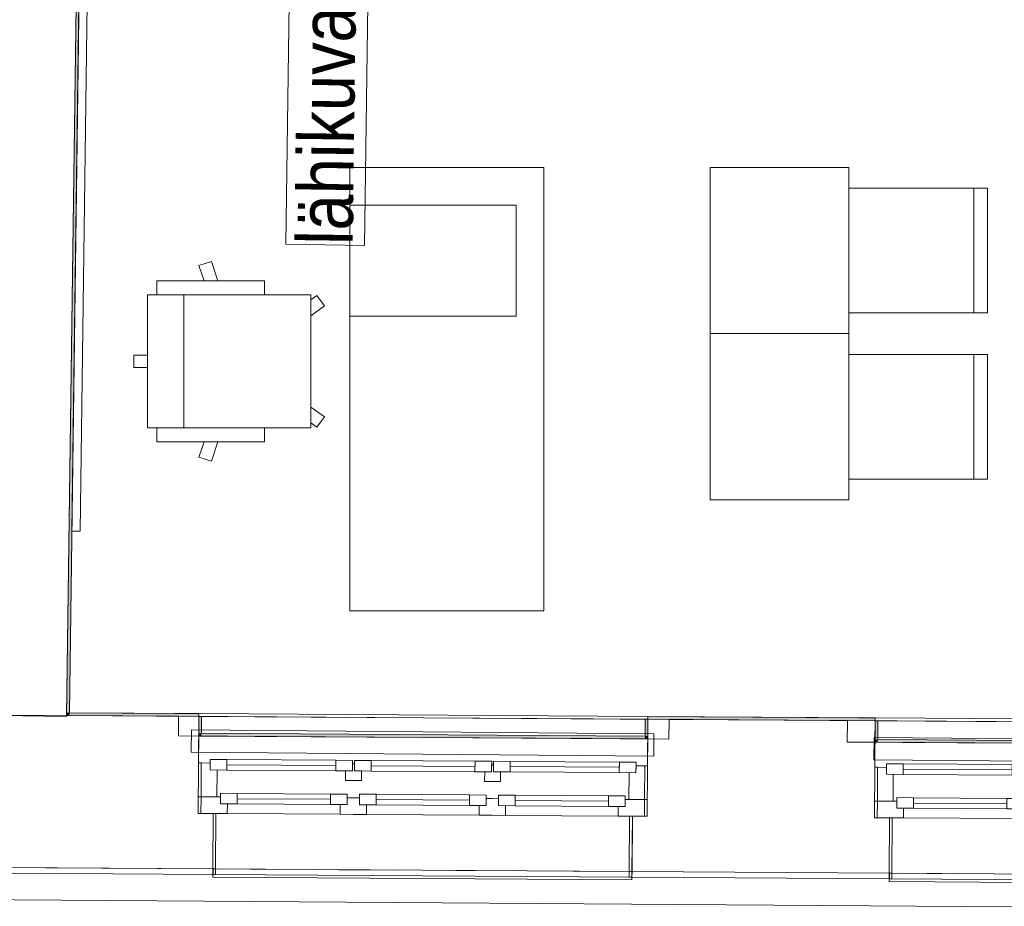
# Model space of a CAD drawing. Header units: millimetres. Extents: x 74467 to 235410, y -65 to 114857.
# Tile 135 of 256: x 115799 to 119350, y 55096 to 58296. Entities that reach past the tile are written whole.
import ezdxf

# ---------------------------------------------------------------- set-up
doc = ezdxf.new("R2010")
doc.units = ezdxf.units.MM
doc.header["$MEASUREMENT"] = 0
doc.linetypes.add('Katkend', pattern=[423.333333, 211.666667, -211.666667])
doc.linetypes.add('Wipeout_Contour', pattern=[1000, 0, -1000])
for name, color, linetype in [('00 Kunstikonkursi LÜ jaoks asendi 2D', 7, 'Continuous'), ('1232 Välisseinad.AR', 7, 'Continuous'), ('1232 Välisseinad.VANA', 7, 'Continuous'), ('1235 Vahelaed.VANA', 7, 'Continuous'), ('1311 Siseseinad.VANA', 7, 'Continuous'), ('1326 Seinapinnad.SA', 7, 'Continuous'), ('1330 Sisustus.SA', 7, 'Continuous'), ('9350 Netopind.VANA', 7, 'Continuous'), ('Aken', 7, 'Continuous')]:
    doc.layers.add(name, color=color, linetype=linetype)
doc.styles.add('GENERATED_STYLE_4', font='txt', dxfattribs={"width": 0.84})
doc.dimstyles.new('GENERATED_STYLE__5', dxfattribs={"dimtxt": 0.18, "dimasz": 91.2, "dimexe": 0.18, "dimexo": 0.0625, "dimgap": 0, "dimtad": 0, "dimtih": 1, "dimtoh": 1, "dimdec": 4, "dimzin": 0, "dimdsep": 46, "dimcen": 0.09, "dimadec": 0, "dimazin": 0, "dimtfac": 1, "dimtdec": 4, "dimtmove": 0, "dimatfit": 3, "dimldrblk": 'ARROWHEAD_11', "dimfxl": 0, "dimtolj": 1, "dimtzin": 0, "dimarcsym": 0})
pattern_1 = [(0, (0, 0), (0, 173.20508), [0, -100]), (0, (50, 86.6), (0, 173.20508), [0, -100])]

# ---------------------------------------------------------------- blocks, each defined once
blk = doc.blocks.new('Slab_35_1', base_point=(115968, 55784.5))
at = {"layer": '1235 Vahelaed.VANA', "color": 7, "linetype": 'Continuous', "lineweight": 13, "flags": 128}
blk.add_lwpolyline([(115968, 55784.5), (128757.2, 55702.7), (130692.6, 55690.3), (130882.6, 55689.1), (139223.3, 55635.8), (139191.5, 61568), (123858.2, 61630.5), (116047.5, 61713.1)], close=True, dxfattribs=at)
blk = doc.blocks.new('Slab_40_1', base_point=(116047.5, 61713.1))
at = {"layer": '1235 Vahelaed.VANA', "color": 7, "linetype": 'Continuous', "lineweight": 13, "flags": 128}
blk.add_lwpolyline([(116047.5, 61713.1), (118519.3, 61670.8), (118519.5, 61686.9), (123392.6, 61635.4), (123582.6, 61635.4), (123582.6, 61633.4), (123856.9, 61630.5), (130693.8, 61602.6), (130882.6, 61602.6), (130882.6, 61601.8), (139191.5, 61568), (139192.6, 61366.9), (139223.3, 55635.8), (130892.3, 55689.1), (130692.6, 55690.3), (128757.2, 55702.7), (123582.6, 55735.8), (123392.6, 55737), (118784.3, 55766.5), (118445.5, 55768.7), (115968, 55784.5)], close=True, dxfattribs=at)
blk = doc.blocks.new('Slab_44_1', base_point=(115968, 55784.5))
at = {"color": 254, "linetype": 'Wipeout_Contour', "lineweight": 0, "ltscale": 667063.136447}
blk.add_wipeout([(115968, 55784.5), (123392.6, 55737), (123392.6, 61635.4), (118519.5, 61686.9), (116047.5, 61713.1)], dxfattribs=at).dxf.layer = '1235 Vahelaed.VANA'
at = {"layer": '1235 Vahelaed.VANA', "color": 7, "linetype": 'Continuous', "lineweight": 13, "flags": 128}
blk.add_lwpolyline([(115968, 55784.5), (116047.5, 61713.1), (118519.5, 61686.9), (123392.6, 61635.4), (123392.6, 55737)], close=True, dxfattribs=at)
blk = doc.blocks.new('Koduklass 1_PK 103_47_1', base_point=(116244.1, 61103.6))
at = {"layer": '9350 Netopind.VANA', "color": 7, "linetype": 'Continuous', "lineweight": 13, "flags": 128}
blk.add_lwpolyline([(123382.6, 61635.5), (118144.3, 61690.9), (116057.5, 61713), (115978.1, 55794.5), (123372.6, 55747.1), (123372.6, 61059.4), (123382.6, 61059.4)], close=True, dxfattribs=at)
blk = doc.blocks.new('Opening_63_1')
at = {"color": 254, "linetype": 'Wipeout_Contour', "lineweight": 0, "ltscale": 518411.881565}
blk.add_wipeout([(116496.4, 55211.1), (118007.1, 55201.5), (118007.2, 55221.5), (116496.5, 55231.1)], dxfattribs=at).dxf.layer = '1232 Välisseinad.AR'
at = {"layer": '1232 Välisseinad.AR', "color": 7, "linetype": 'Continuous', "lineweight": 15, "flags": 128}
for points in [[(116496.5, 55231.1), (116496.4, 55211.1)], [(118007.1, 55201.5), (118007.2, 55221.5)]]:
    blk.add_lwpolyline(points, dxfattribs=at)
at = {"layer": '1232 Välisseinad.AR', "color": 7, "linetype": 'Continuous', "lineweight": 13, "flags": 128}
for points in [[(118007.2, 55221.5), (116496.5, 55231.1)], [(116496.4, 55211.1), (118007.1, 55201.5)]]:
    blk.add_lwpolyline(points, dxfattribs=at)
blk = doc.blocks.new('Opening_64_1')
at = {"color": 254, "linetype": 'Wipeout_Contour', "lineweight": 0, "ltscale": 527229.591023}
blk.add_wipeout([(118935.7, 55195.5), (120446.4, 55185.9), (120446.6, 55205.9), (118935.9, 55215.5)], dxfattribs=at).dxf.layer = '1232 Välisseinad.AR'
at = {"layer": '1232 Välisseinad.AR', "color": 7, "linetype": 'Continuous', "lineweight": 15, "flags": 128}
for points in [[(118935.9, 55215.5), (118935.7, 55195.5)], [(120446.4, 55185.9), (120446.6, 55205.9)]]:
    blk.add_lwpolyline(points, dxfattribs=at)
at = {"layer": '1232 Välisseinad.AR', "color": 7, "linetype": 'Continuous', "lineweight": 13, "flags": 128}
for points in [[(118935.7, 55195.5), (120446.4, 55185.9)], [(120446.6, 55205.9), (118935.9, 55215.5)]]:
    blk.add_lwpolyline(points, dxfattribs=at)
blk = doc.blocks.new('Opening_100_1')
at = {"color": 254, "linetype": 'Wipeout_Contour', "lineweight": 0, "ltscale": 528191.11688}
blk.add_wipeout([(118884.2, 55775.9), (118884.1, 55765.9), (120504.1, 55755.5), (120504.1, 55765.5)], dxfattribs=at).dxf.layer = '1326 Seinapinnad.SA'
at = {"layer": '1326 Seinapinnad.SA', "color": 7, "linetype": 'Continuous', "lineweight": 15, "flags": 128}
for points in [[(118884.2, 55775.9), (118884.1, 55765.9)], [(120504.1, 55755.5), (120504.1, 55765.5)]]:
    blk.add_lwpolyline(points, dxfattribs=at)
at = {"layer": '1326 Seinapinnad.SA', "color": 7, "linetype": 'Continuous', "lineweight": 13, "flags": 128}
for points in [[(118884.1, 55765.9), (120504.1, 55755.5)], [(120504.1, 55765.5), (118884.2, 55775.9)]]:
    blk.add_lwpolyline(points, dxfattribs=at)
blk = doc.blocks.new('Opening_101_1')
at = {"color": 254, "linetype": 'Wipeout_Contour', "lineweight": 0, "ltscale": 519389.791312}
blk.add_wipeout([(116444.8, 55791.5), (116444.8, 55781.5), (118064.7, 55771.1), (118064.8, 55781.1)], dxfattribs=at).dxf.layer = '1326 Seinapinnad.SA'
at = {"layer": '1326 Seinapinnad.SA', "color": 7, "linetype": 'Continuous', "lineweight": 13, "flags": 128}
for points in [[(118064.8, 55781.1), (116444.8, 55791.5)], [(116444.8, 55781.5), (118064.7, 55771.1)]]:
    blk.add_lwpolyline(points, dxfattribs=at)
at = {"layer": '1326 Seinapinnad.SA', "color": 7, "linetype": 'Continuous', "lineweight": 15, "flags": 128}
for points in [[(116444.8, 55791.5), (116444.8, 55781.5)], [(118064.7, 55771.1), (118064.8, 55781.1)]]:
    blk.add_lwpolyline(points, dxfattribs=at)
blk = doc.blocks.new('Wall_691_1', base_point=(115568, 55787.1))
at = {"layer": '1311 Siseseinad.VANA', "color": 7, "linetype": 'Continuous', "lineweight": 15, "flags": 128}
for points in [[(115968, 55781.7), (116047.5, 61713.1)], [(115568, 55787.1), (115968, 55781.7)]]:
    blk.add_lwpolyline(points, dxfattribs=at)
blk = doc.blocks.new('Wall Niche Rectangular 24_4')
at = {"layer": 'Aken', "color": 7, "linetype": 'Continuous', "lineweight": 13}
blk.add_line((-884.5, 140), (884.5, 140), dxfattribs=at)
at = {"layer": 'Aken', "color": 7, "linetype": 'Continuous', "lineweight": 15, "flags": 128}
blk.add_lwpolyline([(-884.5, 140), (-884.5, 69.2), (884.5, 69.2), (884.5, 140)], close=True, dxfattribs=at)
blk = doc.blocks.new('Wall Niche Rectangular 24_5')
at = {"layer": 'Aken', "color": 7, "linetype": 'Continuous', "lineweight": 13}
blk.add_line((-892.5, 140), (892.5, 140), dxfattribs=at)
at = {"layer": 'Aken', "color": 7, "linetype": 'Continuous', "lineweight": 15, "flags": 128}
blk.add_lwpolyline([(-892.5, 140), (-892.5, 62.2), (892.5, 62.2), (892.5, 140)], close=True, dxfattribs=at)
blk = doc.blocks.new('Triple Historic Window 24_5')
at = {"layer": 'Aken', "color": 7, "linetype": 'Continuous', "lineweight": 13}
for p, q in [((-810, 168), (810, 168)), ((-670, -109), (-333.3, -109)), ((-168.3, -109), (168.3, -109)), ((333.3, -109), (670, -109)), ((-746, -182), (-756, -182)), ((-756, -182), (-756, -382)), ((-746, -382), (-746, -182)), ((-298.3, -182), (-705, -182)), ((203.3, -182), (-203.3, -182)), ((705, -182), (298.3, -182)), ((756, -182), (746, -182)), ((746, -182), (746, -382)), ((756, -382), (756, -182)), ((-756, -382), (-746, -382)), ((-746, -382), (-756, -382)), ((-756, -382), (-756, -402)), ((-746, -402), (-746, -382)), ((746, -382), (756, -382)), ((756, -382), (746, -382)), ((746, -382), (746, -402)), ((756, -412), (756, -382)), ((756, -402), (756, -382)), ((-756, -402), (-756, -412)), ((-756, -402), (-746, -402)), ((-756, -412), (756, -412)), ((746, -402), (756, -402))]:
    blk.add_line(p, q, dxfattribs=at)
at = {"layer": 'Aken', "color": 7, "linetype": 'Continuous', "lineweight": 15}
for p, q in [((-810, 0), (-810, 168)), ((810, 0), (810, 168)), ((-810, 0), (-800, 0)), ((-810, -182), (-810, 0)), ((-810, -182), (-810, 0)), ((-800, 0), (-768, 0)), ((-800, -122), (-800, 0)), ((-768, 13), (-708, 13)), ((-768, -25), (-768, 13)), ((-768, 0), (-768, -25)), ((-708, 13), (-708, -25)), ((-708, 13), (-314.3, 13)), ((-314.3, -25), (-314.3, 13)), ((-314.3, 13), (-254.3, 13)), ((-254.3, 13), (-254.3, -25)), ((-254.3, -25), (-254.3, 0)), ((-254.3, 0), (-247.3, 0)), ((-247.3, 13), (-187.3, 13)), ((-247.3, -25), (-247.3, 13)), ((-247.3, 0), (-247.3, -25)), ((-187.3, 13), (-187.3, -25)), ((-187.3, 13), (187.3, 13)), ((187.3, -25), (187.3, 13)), ((187.3, 13), (247.3, 13)), ((247.3, 13), (247.3, -25)), ((247.3, -25), (247.3, 0)), ((247.3, 0), (254.3, 0)), ((254.3, 13), (314.3, 13)), ((254.3, -25), (254.3, 13)), ((254.3, 0), (254.3, -25)), ((314.3, 13), (314.3, -25)), ((314.3, 13), (708, 13)), ((708, -25), (708, 13)), ((708, 13), (768, 13)), ((768, 13), (768, -25)), ((768, -25), (768, 0)), ((768, 0), (800, 0)), ((800, 0), (810, 0)), ((800, -122), (800, 0)), ((810, -182), (810, 0)), ((810, -182), (810, 0)), ((-768, -25), (-743, -25)), ((-708, -25), (-768, -25)), ((-743, -25), (-743, -122)), ((-708, -6), (-314.3, -6)), ((-314.3, -25), (-708, -25)), ((-254.3, -25), (-314.3, -25)), ((-279.3, -60), (-279.3, -25)), ((-279.3, -25), (-254.3, -25)), ((-187.3, -25), (-247.3, -25)), ((-247.3, -25), (-222.3, -25)), ((-222.3, -25), (-222.3, -60)), ((-187.3, -6), (187.3, -6)), ((187.3, -25), (-187.3, -25)), ((247.3, -25), (187.3, -25)), ((222.3, -60), (222.3, -25)), ((222.3, -25), (247.3, -25)), ((314.3, -25), (254.3, -25)), ((254.3, -25), (279.3, -25)), ((279.3, -25), (279.3, -60)), ((314.3, -6), (708, -6)), ((708, -25), (314.3, -25)), ((768, -25), (708, -25)), ((743, -122), (743, -25)), ((743, -25), (768, -25)), ((-222.3, -60), (-279.3, -60)), ((279.3, -60), (222.3, -60)), ((-800, -122), (-810, -122)), ((-810, -122), (-800, -122)), ((-743, -122), (-800, -122)), ((-800, -122), (-730, -122)), ((-800, -182), (-800, -122)), ((-730, -109), (-670, -109)), ((-730, -147), (-730, -109)), ((-730, -122), (-730, -147)), ((-670, -109), (-670, -147)), ((-670, -109), (-333.3, -109)), ((-670, -128), (-333.3, -128)), ((-333.3, -147), (-333.3, -109)), ((-333.3, -109), (-273.3, -109)), ((-273.3, -109), (-273.3, -147)), ((-273.3, -147), (-273.3, -122)), ((-273.3, -122), (-250.8, -122)), ((-250.8, -122), (-228.3, -122)), ((-228.3, -109), (-168.3, -109)), ((-228.3, -147), (-228.3, -109)), ((-228.3, -122), (-228.3, -147)), ((-168.3, -109), (-168.3, -147)), ((-168.3, -109), (168.3, -109)), ((-168.3, -128), (168.3, -128)), ((168.3, -147), (168.3, -109)), ((168.3, -109), (228.3, -109)), ((228.3, -109), (228.3, -147)), ((228.3, -147), (228.3, -122)), ((228.3, -122), (250.8, -122)), ((250.8, -122), (273.3, -122)), ((273.3, -109), (333.3, -109)), ((273.3, -147), (273.3, -109)), ((273.3, -122), (273.3, -147)), ((333.3, -109), (333.3, -147)), ((333.3, -109), (670, -109)), ((333.3, -128), (670, -128)), ((670, -147), (670, -109)), ((670, -109), (730, -109)), ((730, -109), (730, -147)), ((730, -147), (730, -122)), ((730, -122), (800, -122)), ((800, -122), (743, -122)), ((810, -122), (800, -122)), ((800, -122), (810, -122)), ((800, -182), (800, -122)), ((-730, -147), (-705, -147)), ((-670, -147), (-730, -147)), ((-705, -147), (-705, -182)), ((-333.3, -147), (-670, -147)), ((-273.3, -147), (-333.3, -147)), ((-298.3, -182), (-298.3, -147)), ((-298.3, -147), (-273.3, -147)), ((-228.3, -147), (-203.3, -147)), ((-168.3, -147), (-228.3, -147)), ((-203.3, -147), (-203.3, -182)), ((168.3, -147), (-168.3, -147)), ((228.3, -147), (168.3, -147)), ((203.3, -182), (203.3, -147)), ((203.3, -147), (228.3, -147)), ((273.3, -147), (298.3, -147)), ((333.3, -147), (273.3, -147)), ((298.3, -147), (298.3, -182)), ((670, -147), (333.3, -147)), ((730, -147), (670, -147)), ((705, -182), (705, -147)), ((705, -147), (730, -147)), ((-800, -182), (-810, -182)), ((-756, -182), (-810, -182)), ((-756, -182), (-810, -182)), ((-705, -182), (-800, -182)), ((-756, -382), (-756, -182)), ((-756, -382), (-756, -182)), ((-756, -382), (-756, -182)), ((-250.8, -182), (-298.3, -182)), ((-203.3, -182), (-250.8, -182)), ((250.8, -182), (203.3, -182)), ((298.3, -182), (250.8, -182)), ((800, -182), (705, -182)), ((756, -182), (810, -182)), ((756, -182), (810, -182)), ((756, -382), (756, -182)), ((756, -382), (756, -182)), ((756, -382), (756, -182)), ((810, -182), (800, -182))]:
    blk.add_line(p, q, dxfattribs=at)
at = {"layer": 'Aken', "color": 7, "linetype": 'Katkend', "lineweight": 13}
blk.add_line((-756, -382), (756, -382), dxfattribs=at)
blk = doc.blocks.new('Triple Historic Window 24_6')
at = {"layer": 'Aken', "color": 7, "linetype": 'Continuous', "lineweight": 13}
for p, q in [((-810, 168), (810, 168)), ((-670, -109), (-333.3, -109)), ((-168.3, -109), (168.3, -109)), ((333.3, -109), (670, -109)), ((-746, -182), (-756, -182)), ((-756, -182), (-756, -382)), ((-746, -382), (-746, -182)), ((-298.3, -182), (-705, -182)), ((203.3, -182), (-203.3, -182)), ((705, -182), (298.3, -182)), ((756, -182), (746, -182)), ((746, -182), (746, -382)), ((756, -382), (756, -182)), ((-756, -382), (-746, -382)), ((-746, -382), (-756, -382)), ((-756, -382), (-756, -402)), ((-746, -402), (-746, -382)), ((746, -382), (756, -382)), ((756, -382), (746, -382)), ((746, -382), (746, -402)), ((756, -412), (756, -382)), ((756, -402), (756, -382)), ((-756, -402), (-756, -412)), ((-756, -402), (-746, -402)), ((-756, -412), (756, -412)), ((746, -402), (756, -402))]:
    blk.add_line(p, q, dxfattribs=at)
at = {"layer": 'Aken', "color": 7, "linetype": 'Continuous', "lineweight": 15}
for p, q in [((-810, 0), (-810, 168)), ((810, 0), (810, 168)), ((-810, 0), (-800, 0)), ((-810, -182), (-810, 0)), ((-810, -182), (-810, 0)), ((-800, 0), (-768, 0)), ((-800, -122), (-800, 0)), ((-768, 13), (-708, 13)), ((-768, -25), (-768, 13)), ((-768, 0), (-768, -25)), ((-708, 13), (-708, -25)), ((-708, 13), (-314.3, 13)), ((-314.3, -25), (-314.3, 13)), ((-314.3, 13), (-254.3, 13)), ((-254.3, 13), (-254.3, -25)), ((-254.3, -25), (-254.3, 0)), ((-254.3, 0), (-247.3, 0)), ((-247.3, 13), (-187.3, 13)), ((-247.3, -25), (-247.3, 13)), ((-247.3, 0), (-247.3, -25)), ((-187.3, 13), (-187.3, -25)), ((-187.3, 13), (187.3, 13)), ((187.3, -25), (187.3, 13)), ((187.3, 13), (247.3, 13)), ((247.3, 13), (247.3, -25)), ((247.3, -25), (247.3, 0)), ((247.3, 0), (254.3, 0)), ((254.3, 13), (314.3, 13)), ((254.3, -25), (254.3, 13)), ((254.3, 0), (254.3, -25)), ((314.3, 13), (314.3, -25)), ((314.3, 13), (708, 13)), ((708, -25), (708, 13)), ((708, 13), (768, 13)), ((768, 13), (768, -25)), ((768, -25), (768, 0)), ((768, 0), (800, 0)), ((800, 0), (810, 0)), ((800, -122), (800, 0)), ((810, -182), (810, 0)), ((810, -182), (810, 0)), ((-768, -25), (-743, -25)), ((-708, -25), (-768, -25)), ((-743, -25), (-743, -122)), ((-708, -6), (-314.3, -6)), ((-314.3, -25), (-708, -25)), ((-254.3, -25), (-314.3, -25)), ((-279.3, -60), (-279.3, -25)), ((-279.3, -25), (-254.3, -25)), ((-187.3, -25), (-247.3, -25)), ((-247.3, -25), (-222.3, -25)), ((-222.3, -25), (-222.3, -60)), ((-187.3, -6), (187.3, -6)), ((187.3, -25), (-187.3, -25)), ((247.3, -25), (187.3, -25)), ((222.3, -60), (222.3, -25)), ((222.3, -25), (247.3, -25)), ((314.3, -25), (254.3, -25)), ((254.3, -25), (279.3, -25)), ((279.3, -25), (279.3, -60)), ((314.3, -6), (708, -6)), ((708, -25), (314.3, -25)), ((768, -25), (708, -25)), ((743, -122), (743, -25)), ((743, -25), (768, -25)), ((-222.3, -60), (-279.3, -60)), ((279.3, -60), (222.3, -60)), ((-800, -122), (-810, -122)), ((-810, -122), (-800, -122)), ((-743, -122), (-800, -122)), ((-800, -122), (-730, -122)), ((-800, -182), (-800, -122)), ((-730, -109), (-670, -109)), ((-730, -147), (-730, -109)), ((-730, -122), (-730, -147)), ((-670, -109), (-670, -147)), ((-670, -109), (-333.3, -109)), ((-670, -128), (-333.3, -128)), ((-333.3, -147), (-333.3, -109)), ((-333.3, -109), (-273.3, -109)), ((-273.3, -109), (-273.3, -147)), ((-273.3, -147), (-273.3, -122)), ((-273.3, -122), (-250.8, -122)), ((-250.8, -122), (-228.3, -122)), ((-228.3, -109), (-168.3, -109)), ((-228.3, -147), (-228.3, -109)), ((-228.3, -122), (-228.3, -147)), ((-168.3, -109), (-168.3, -147)), ((-168.3, -109), (168.3, -109)), ((-168.3, -128), (168.3, -128)), ((168.3, -147), (168.3, -109)), ((168.3, -109), (228.3, -109)), ((228.3, -109), (228.3, -147)), ((228.3, -147), (228.3, -122)), ((228.3, -122), (250.8, -122)), ((250.8, -122), (273.3, -122)), ((273.3, -109), (333.3, -109)), ((273.3, -147), (273.3, -109)), ((273.3, -122), (273.3, -147)), ((333.3, -109), (333.3, -147)), ((333.3, -109), (670, -109)), ((333.3, -128), (670, -128)), ((670, -147), (670, -109)), ((670, -109), (730, -109)), ((730, -109), (730, -147)), ((730, -147), (730, -122)), ((730, -122), (800, -122)), ((800, -122), (743, -122)), ((810, -122), (800, -122)), ((800, -122), (810, -122)), ((800, -182), (800, -122)), ((-730, -147), (-705, -147)), ((-670, -147), (-730, -147)), ((-705, -147), (-705, -182)), ((-333.3, -147), (-670, -147)), ((-273.3, -147), (-333.3, -147)), ((-298.3, -182), (-298.3, -147)), ((-298.3, -147), (-273.3, -147)), ((-228.3, -147), (-203.3, -147)), ((-168.3, -147), (-228.3, -147)), ((-203.3, -147), (-203.3, -182)), ((168.3, -147), (-168.3, -147)), ((228.3, -147), (168.3, -147)), ((203.3, -182), (203.3, -147)), ((203.3, -147), (228.3, -147)), ((273.3, -147), (298.3, -147)), ((333.3, -147), (273.3, -147)), ((298.3, -147), (298.3, -182)), ((670, -147), (333.3, -147)), ((730, -147), (670, -147)), ((705, -182), (705, -147)), ((705, -147), (730, -147)), ((-800, -182), (-810, -182)), ((-756, -182), (-810, -182)), ((-756, -182), (-810, -182)), ((-705, -182), (-800, -182)), ((-756, -382), (-756, -182)), ((-756, -382), (-756, -182)), ((-756, -382), (-756, -182)), ((-250.8, -182), (-298.3, -182)), ((-203.3, -182), (-250.8, -182)), ((250.8, -182), (203.3, -182)), ((298.3, -182), (250.8, -182)), ((800, -182), (705, -182)), ((756, -182), (810, -182)), ((756, -182), (810, -182)), ((756, -382), (756, -182)), ((756, -382), (756, -182)), ((756, -382), (756, -182)), ((810, -182), (800, -182))]:
    blk.add_line(p, q, dxfattribs=at)
at = {"layer": 'Aken', "color": 7, "linetype": 'Katkend', "lineweight": 13}
blk.add_line((-756, -382), (756, -382), dxfattribs=at)
blk = doc.blocks.new('Wall_701_1', base_point=(139223.3, 55635.8))
at = {"layer": '1232 Välisseinad.VANA', "color": 7, "linetype": 'Continuous', "lineweight": 15}
for p, q in [((116371.8, 55781.9), (116371.4, 55711.1)), ((118140.8, 55770.6), (118140.4, 55699.8)), ((118784.3, 55766.5), (118783.9, 55688.8)), ((116371.4, 55711.1), (116444.3, 55710.7)), ((116443.7, 55613.5), (116444.3, 55710.7)), ((118063.7, 55603.1), (118064.3, 55700.3)), ((118064.3, 55700.3), (118140.4, 55699.8)), ((118783.9, 55688.8), (118883.6, 55688.1)), ((118883, 55597.9), (118883.6, 55688.1)), ((116442.5, 55431.5), (116443.7, 55613.5)), ((118062.5, 55421.1), (118063.7, 55603.1)), ((118881.9, 55415.9), (118883, 55597.9)), ((116496.5, 55431.1), (116442.5, 55431.5)), ((116495.2, 55231.1), (116496.5, 55431.1)), ((116495.2, 55231.1), (116496.5, 55431.1)), ((118007.2, 55221.5), (118008.5, 55421.4)), ((118007.2, 55221.5), (118008.5, 55421.4)), ((118008.5, 55421.4), (118062.5, 55421.1)), ((118935.9, 55415.5), (118881.9, 55415.9)), ((118934.6, 55215.5), (118935.9, 55415.5)), ((118934.6, 55215.5), (118935.9, 55415.5))]:
    blk.add_line(p, q, dxfattribs=at)
at = {"layer": '1232 Välisseinad.VANA', "color": 7, "linetype": 'Continuous', "lineweight": 15, "flags": 128}
for points in [[(116371.8, 55781.9), (115568, 55787.1)], [(118784.3, 55766.5), (118140.8, 55770.6)], [(115560.6, 55237.1), (116495.2, 55231.1)], [(118007.2, 55221.5), (118934.6, 55215.5)]]:
    blk.add_lwpolyline(points, dxfattribs=at)
at = {"layer": 'Aken', "color": 7, "linetype": 'Continuous', "lineweight": 13, "zscale": 1000, "rotation": 359.6335413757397}
for name, p in [('Wall Niche Rectangular 24_4', (117255.4, 55636.3)), ('Wall Niche Rectangular 24_5', (119676, 55620.8))]:
    blk.add_blockref(name, p, dxfattribs=at)
at = {"layer": 'Aken', "color": 7, "linetype": 'Continuous', "lineweight": 13, "xscale": -0.9999999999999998, "zscale": 1000, "rotation": 359.6335776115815}
for name, p in [('Triple Historic Window 24_5', (117253.7, 55608.3)), ('Triple Historic Window 24_6', (119693, 55592.7))]:
    blk.add_blockref(name, p, dxfattribs=at)
blk = doc.blocks.new('Wall_715_1', base_point=(111683.7, 55261.9))
at = {"layer": '1232 Välisseinad.AR', "linetype": 'Continuous', "lineweight": 13, "true_color": 0x8c8d8c}
h = blk.add_hatch(dxfattribs=at)
h.set_pattern_fill('Krohv_0001', color=252, style=0, pattern_type=2)
h.set_pattern_definition(pattern_1)
h.paths.add_polyline_path([(114686.3, 55242.7), (114686.1, 55222.7), (116496.4, 55211.1), (116496.5, 55231.1)])
h = blk.add_hatch(dxfattribs=at)
h.set_pattern_fill('Krohv_0001', color=252, style=0, pattern_type=2)
h.set_pattern_definition(pattern_1)
h.paths.add_polyline_path([(118007.2, 55221.5), (118007.1, 55201.5), (118935.7, 55195.5), (118935.9, 55215.5)])
at = {"layer": '1232 Välisseinad.AR', "color": 7, "linetype": 'Continuous', "lineweight": 15, "flags": 128}
for points in [[(116496.5, 55231.1), (114686.3, 55242.7)], [(114686.1, 55222.7), (116496.4, 55211.1)], [(118007.1, 55201.5), (118935.7, 55195.5)], [(118935.9, 55215.5), (118007.2, 55221.5)]]:
    blk.add_lwpolyline(points, dxfattribs=at)
blk = doc.blocks.new('Wall_794_1', base_point=(116047.5, 61713.1))
at = {"layer": '1326 Seinapinnad.SA', "linetype": 'Continuous', "lineweight": 0, "true_color": 0xfefefe}
for points in [[(115968.1, 55794.5), (115978.1, 55794.5), (116057.5, 61712.9), (116047.5, 61713.1)], [(115978.1, 55794.5), (115968, 55784.5), (115978, 55784.5)], [(115968.1, 55794.5), (115968, 55784.5), (115978.1, 55794.5)]]:
    blk.add_hatch(color=7, dxfattribs=at).paths.add_polyline_path(points)
at = {"layer": '1326 Seinapinnad.SA', "color": 7, "linetype": 'Continuous', "lineweight": 15, "flags": 128}
for points in [[(116047.5, 61713.1), (115968, 55784.5)], [(115978.1, 55794.5), (116057.5, 61712.9)], [(115968, 55784.5), (115978, 55784.5)]]:
    blk.add_lwpolyline(points, dxfattribs=at)
blk = doc.blocks.new('Wall_795_1', base_point=(115968, 55784.5))
at = {"layer": '1326 Seinapinnad.SA', "linetype": 'Continuous', "lineweight": 0, "true_color": 0xfefefe}
for points in [[(115978, 55784.5), (116444.8, 55781.5), (116444.8, 55791.5), (115978.1, 55794.5)], [(118064.8, 55781.1), (118064.7, 55771.1), (118884.1, 55765.9), (118884.2, 55775.9)]]:
    blk.add_hatch(color=7, dxfattribs=at).paths.add_polyline_path(points)
at = {"layer": '1326 Seinapinnad.SA', "color": 7, "linetype": 'Continuous', "lineweight": 15, "flags": 128}
for points in [[(116444.8, 55791.5), (115978.1, 55794.5)], [(115978, 55784.5), (116444.8, 55781.5)], [(118064.7, 55771.1), (118884, 55765.9)], [(118884.2, 55775.9), (118064.8, 55781.1)]]:
    blk.add_lwpolyline(points, dxfattribs=at)
blk = doc.blocks.new('Wall_797_1', base_point=(120503.6, 55677.8))
at = {"layer": '1326 Seinapinnad.SA', "linetype": 'Continuous', "lineweight": 0, "true_color": 0xfefefe}
for points in [[(118883.7, 55688.1), (118893.7, 55698.1), (118883.7, 55698.1)], [(118893.7, 55698.1), (118883.7, 55688.1), (118883.7, 55688.1), (118893.7, 55688.1)], [(118883.7, 55688.1), (118883.7, 55688.1), (118883.7, 55688.1)], [(118893.7, 55698.1), (118893.7, 55688.1), (120493.6, 55677.8), (120493.7, 55687.8)], [(120493.6, 55677.8), (120503.6, 55677.8), (120493.7, 55687.8)], [(120503.7, 55687.8), (120493.7, 55687.8), (120503.6, 55677.8)]]:
    blk.add_hatch(color=7, dxfattribs=at).paths.add_polyline_path(points)
at = {"layer": '1326 Seinapinnad.SA', "color": 7, "linetype": 'Continuous', "lineweight": 15, "flags": 128}
for points in [[(118883.7, 55688.1), (118883.7, 55698.1)], [(118883.7, 55688.1), (120503.6, 55677.8)], [(120493.7, 55687.8), (118893.7, 55698.1)], [(120503.6, 55677.8), (120503.7, 55687.8)]]:
    blk.add_lwpolyline(points, dxfattribs=at)
blk = doc.blocks.new('Wall_798_1', base_point=(118883.7, 55688.1))
at = {"layer": '1326 Seinapinnad.SA', "linetype": 'Continuous', "lineweight": 0, "true_color": 0xfefefe}
blk.add_hatch(color=7, dxfattribs=at).paths.add_polyline_path([(118893.7, 55698.1), (118894, 55765.8), (118884, 55765.9), (118883.7, 55698.1)])
at = {"layer": '1326 Seinapinnad.SA', "color": 7, "linetype": 'Continuous', "lineweight": 15, "flags": 128}
for points in [[(118884, 55765.9), (118883.7, 55698.1)], [(118893.7, 55698.1), (118894, 55765.8)]]:
    blk.add_lwpolyline(points, dxfattribs=at)
blk = doc.blocks.new('Wall_800_1', base_point=(118064.3, 55700.3))
at = {"layer": '1326 Seinapinnad.SA', "linetype": 'Continuous', "lineweight": 0, "true_color": 0xfefefe}
for points in [[(116444.4, 55710.7), (116454.4, 55720.6), (116444.4, 55720.7)], [(116444.4, 55710.7), (116444.4, 55710.7), (116454.4, 55710.6), (116454.4, 55720.6)], [(116444.4, 55710.7), (116444.4, 55710.7), (116444.4, 55710.7)], [(116454.4, 55720.6), (116454.4, 55710.6), (118054.3, 55700.4), (118054.4, 55710.4)], [(118054.4, 55710.4), (118054.3, 55700.4), (118064.3, 55700.3)], [(118064.4, 55710.3), (118054.4, 55710.4), (118064.3, 55700.3)]]:
    blk.add_hatch(color=7, dxfattribs=at).paths.add_polyline_path(points)
at = {"layer": '1326 Seinapinnad.SA', "color": 7, "linetype": 'Continuous', "lineweight": 15, "flags": 128}
for points in [[(116444.4, 55710.7), (116444.4, 55720.7)], [(116444.4, 55710.7), (118064.3, 55700.3)], [(118054.4, 55710.4), (116454.4, 55720.6)], [(118064.3, 55700.3), (118064.4, 55710.3)]]:
    blk.add_lwpolyline(points, dxfattribs=at)
blk = doc.blocks.new('Wall_801_1', base_point=(116444.4, 55710.7))
at = {"layer": '1326 Seinapinnad.SA', "linetype": 'Continuous', "lineweight": 0, "true_color": 0xfefefe}
blk.add_hatch(color=7, dxfattribs=at).paths.add_polyline_path([(116454.4, 55720.6), (116454.8, 55781.4), (116444.8, 55781.5), (116444.4, 55720.7)])
at = {"layer": '1326 Seinapinnad.SA', "color": 7, "linetype": 'Continuous', "lineweight": 15, "flags": 128}
for points in [[(116444.8, 55781.5), (116444.4, 55720.7)], [(116454.4, 55720.6), (116454.8, 55781.4)]]:
    blk.add_lwpolyline(points, dxfattribs=at)
blk = doc.blocks.new('Wall_802_1', base_point=(118064.3, 55700.3))
at = {"layer": '1326 Seinapinnad.SA', "linetype": 'Continuous', "lineweight": 0, "true_color": 0xfefefe}
blk.add_hatch(color=7, dxfattribs=at).paths.add_polyline_path([(118064.4, 55710.3), (118064.7, 55771.1), (118054.7, 55771.2), (118054.4, 55710.4)])
at = {"layer": '1326 Seinapinnad.SA', "color": 7, "linetype": 'Continuous', "lineweight": 15, "flags": 128}
for points in [[(118054.7, 55771.2), (118054.4, 55710.4)], [(118064.4, 55710.3), (118064.7, 55771.1)]]:
    blk.add_lwpolyline(points, dxfattribs=at)
blk = doc.blocks.new('Chair 10 24[635]_1', base_point=(119289.7, 56637.8))
at = {"layer": '1330 Sisustus.SA', "color": 253, "linetype": 'Continuous', "lineweight": 13, "true_color": 0xa5a6a4}
blk.add_line((119239.7, 56637.8), (119239.7, 57087.8), dxfattribs=at)
at = {"layer": '1330 Sisustus.SA', "color": 253, "linetype": 'Continuous', "lineweight": 13, "true_color": 0xa5a6a4, "flags": 128}
blk.add_lwpolyline([(118789.7, 56637.8), (118789.7, 57087.8), (119289.7, 57087.8), (119289.7, 56637.8)], close=True, dxfattribs=at)
blk = doc.blocks.new('Dining Table 01 24[636]_1', base_point=(118289.7, 57162.8))
at = {"layer": '1330 Sisustus.SA', "color": 253, "linetype": 'Continuous', "lineweight": 13, "true_color": 0xa5a6a4}
for p, q in [((118289.7, 57162.8), (118289.7, 56562.8)), ((118789.7, 57162.8), (118289.7, 57162.8)), ((118789.7, 56562.8), (118789.7, 57162.8)), ((118289.7, 56562.8), (118789.7, 56562.8))]:
    blk.add_line(p, q, dxfattribs=at)
at = {"layer": '1330 Sisustus.SA', "color": 253, "linetype": 'Continuous', "lineweight": 13, "true_color": 0xa5a6a4, "flags": 128}
blk.add_lwpolyline([(118289.7, 57162.8), (118289.7, 56562.8), (118789.7, 56562.8), (118789.7, 57162.8)], close=True, dxfattribs=at)
blk = doc.blocks.new('Office Chair 04 24[637]_1', base_point=(116892.1, 56705.3))
at = {"layer": '1330 Sisustus.SA', "color": 253, "linetype": 'Continuous', "lineweight": 13, "true_color": 0xa5a6a4}
for p, q in [((116490.6, 57423.4), (116445.4, 57408.7)), ((116445.4, 57408.7), (116463.5, 57352.9)), ((116513.5, 57352.9), (116490.6, 57423.4)), ((116682, 57352.9), (116293.9, 57352.9)), ((116293.9, 57352.9), (116293.9, 57302.9)), ((116682, 57352.9), (116682, 57302.9)), ((116682, 57352.9), (116682, 57302.9)), ((116259.5, 57302.9), (116259.5, 56822.6)), ((116259.5, 57302.9), (116848.8, 57302.9)), ((116848.8, 57302.9), (116259.5, 57302.9)), ((116259.5, 57302.9), (116848.8, 57302.9)), ((116391.1, 56822.6), (116391.1, 57302.9)), ((116848.8, 56822.6), (116848.8, 57302.9)), ((116870.4, 57300.4), (116848.8, 57284.6)), ((116870.4, 57300.4), (116897.5, 57263)), ((116897.5, 57263), (116848.8, 57227.5)), ((116210.1, 57040.8), (116210.1, 57084.8)), ((116210.1, 57084.8), (116259.5, 57084.8)), ((116210.1, 57040.8), (116259.5, 57040.8)), ((116897.5, 56862.6), (116848.8, 56898)), ((116870.4, 56825.2), (116897.5, 56862.6)), ((116870.4, 56825.2), (116848.8, 56840.9)), ((116259.5, 56822.6), (116848.8, 56822.6)), ((116259.5, 56822.6), (116848.8, 56822.6)), ((116293.9, 56772.6), (116293.9, 56822.6)), ((116682, 56772.6), (116682, 56822.6)), ((116682, 56772.6), (116682, 56822.6)), ((116682, 56772.6), (116293.9, 56772.6)), ((116445.4, 56716.8), (116463.5, 56772.6)), ((116513.5, 56772.6), (116490.6, 56702.1)), ((116490.6, 56702.1), (116445.4, 56716.8))]:
    blk.add_line(p, q, dxfattribs=at)
blk = doc.blocks.new('Office Desk Rect 24[638]_1', base_point=(117689.7, 56162.8))
at = {"layer": '1330 Sisustus.SA', "color": 253, "linetype": 'Continuous', "lineweight": 13, "true_color": 0xa5a6a4, "flags": 128}
blk.add_lwpolyline([(117689.7, 56162.8), (117689.7, 57762.8), (116989.7, 57762.8), (116989.7, 56162.8)], close=True, dxfattribs=at)
blk = doc.blocks.new('Chair 10 24[639]_1', base_point=(119289.7, 57237.8))
at = {"layer": '1330 Sisustus.SA', "color": 253, "linetype": 'Continuous', "lineweight": 13, "true_color": 0xa5a6a4}
blk.add_line((119239.7, 57237.8), (119239.7, 57687.8), dxfattribs=at)
at = {"layer": '1330 Sisustus.SA', "color": 253, "linetype": 'Continuous', "lineweight": 13, "true_color": 0xa5a6a4, "flags": 128}
blk.add_lwpolyline([(118789.7, 57237.8), (118789.7, 57687.8), (119289.7, 57687.8), (119289.7, 57237.8)], close=True, dxfattribs=at)
blk = doc.blocks.new('Dining Table 01 24[640]_1', base_point=(118289.7, 57762.8))
at = {"layer": '1330 Sisustus.SA', "color": 253, "linetype": 'Continuous', "lineweight": 13, "true_color": 0xa5a6a4}
for p, q in [((118289.7, 57762.8), (118289.7, 57162.8)), ((118789.7, 57762.8), (118289.7, 57762.8)), ((118789.7, 57162.8), (118789.7, 57762.8)), ((118289.7, 57162.8), (118789.7, 57162.8))]:
    blk.add_line(p, q, dxfattribs=at)
at = {"layer": '1330 Sisustus.SA', "color": 253, "linetype": 'Continuous', "lineweight": 13, "true_color": 0xa5a6a4, "flags": 128}
blk.add_lwpolyline([(118289.7, 57762.8), (118289.7, 57162.8), (118789.7, 57162.8), (118789.7, 57762.8)], close=True, dxfattribs=at)
blk = doc.blocks.new('Underdesk Drawer 24[703]_1', base_point=(117589.7, 57226.3))
at = {"layer": '1330 Sisustus.SA', "color": 253, "linetype": 'Continuous', "lineweight": 13, "true_color": 0xa5a6a4, "flags": 128}
blk.add_lwpolyline([(117589.7, 57226.3), (117589.7, 57626.3), (116989.7, 57626.3), (116989.7, 57226.3)], close=True, dxfattribs=at)
blk = doc.blocks.new('Digital Board 24[722]_1', base_point=(116013.6, 58450.1))
at = {"layer": '1330 Sisustus.SA', "color": 253, "linetype": 'Continuous', "lineweight": 13, "true_color": 0xa5a6a4, "flags": 128}
blk.add_lwpolyline([(116043.6, 58449.7), (116016.8, 56449.9), (115986.8, 56450.3), (116013.6, 58450.1)], close=True, dxfattribs=at)
blk = doc.blocks.new('ARROWHEAD_11')
at = {"color": 0, "linetype": 'Continuous', "lineweight": 0}
blk.add_line((0, 0), (-1, 0), dxfattribs=at)
at = {"color": 0, "linetype": 'Continuous', "lineweight": 0, "const_width": 0.25, "flags": 128}
blk.add_lwpolyline([(-0.125, 0, 1), (0.125, 0, 1)], format="xyb", close=True, dxfattribs=at)
blk = doc.blocks.new('Slab_490_1', base_point=(118880.2, 55705.1))
at = {"layer": '1330 Sisustus.SA', "color": 253, "linetype": 'Continuous', "lineweight": 13, "true_color": 0xa5a6a4, "flags": 128}
blk.add_lwpolyline([(118880.2, 55705.1), (118879.6, 55624.4), (120547.7, 55610.2), (120548.4, 55690.9)], close=True, dxfattribs=at)
blk = doc.blocks.new('Slab_491_1', base_point=(116418.1, 55733.1))
at = {"layer": '1330 Sisustus.SA', "color": 253, "linetype": 'Continuous', "lineweight": 13, "true_color": 0xa5a6a4, "flags": 128}
blk.add_lwpolyline([(116418.1, 55733.1), (116417.4, 55652.3), (118085.6, 55638.2), (118086.3, 55718.9)], close=True, dxfattribs=at)

msp = doc.modelspace()

# ---------------------------------------------------------------- block references
at = {"layer": '1235 Vahelaed.VANA', "color": 7, "linetype": 'Continuous', "lineweight": 13}
for name, p in [('Slab_35_1', (115968, 55784.5)), ('Slab_40_1', (116047.5, 61713.1))]:
    msp.add_blockref(name, p, dxfattribs=at)
at = {"layer": '1326 Seinapinnad.SA', "color": 7, "lineweight": 15}
msp.add_blockref('Wall_797_1', (120503.6, 55677.8), dxfattribs=at)
at = {"layer": '1330 Sisustus.SA', "color": 253, "linetype": 'Continuous', "lineweight": 13, "true_color": 0xa5a6a4}
msp.add_blockref('Slab_490_1', (118880.2, 55705.1), dxfattribs=at)

# ---------------------------------------------------------------- next in the draw order: block references
at = {"layer": '1235 Vahelaed.VANA', "color": 7, "linetype": 'Continuous', "lineweight": 13}
msp.add_blockref('Slab_44_1', (115968, 55784.5), dxfattribs=at)

# ---------------------------------------------------------------- next in the draw order: linework, layer by layer
at = {"layer": '00 Kunstikonkursi LÜ jaoks asendi 2D', "color": 7, "linetype": 'Continuous', "lineweight": 13, "flags": 128}
msp.add_lwpolyline([(107718.5, 62395.6, 0.202883), (109427.4, 61374.8), (109723.3, 61355.4), (111685.7, 61376), (111667.3, 55148.7), (139931.8, 54949.9)], format="xyb", dxfattribs=at)
at = {"layer": '1330 Sisustus.SA', "color": 253, "linetype": 'Continuous', "lineweight": 13, "true_color": 0xa5a6a4, "flags": 128}
msp.add_lwpolyline([(116759.1, 57485.3), (116782.7, 59230), (117066.3, 59226.2), (117042.8, 57481.4)], close=True, dxfattribs=at)
at = {"layer": '9350 Netopind.VANA', "color": 253, "linetype": 'Continuous', "lineweight": 0, "true_color": 0xbbb393, "flags": 128}
msp.add_lwpolyline([(123382.6, 61635.5), (118144.3, 61690.9), (116057.5, 61713), (115978.1, 55794.5), (123372.6, 55747.1), (123372.6, 61059.4), (123382.6, 61059.4)], close=True, dxfattribs=at)

# ---------------------------------------------------------------- next in the draw order: block references
at = {"layer": '1311 Siseseinad.VANA', "color": 7, "lineweight": 15}
msp.add_blockref('Wall_691_1', (115568, 55787.1), dxfattribs=at)
at = {"layer": '1326 Seinapinnad.SA', "color": 7, "lineweight": 15}
for name, p in [('Wall_794_1', (116047.5, 61713.1)), ('Wall_800_1', (118064.3, 55700.3))]:
    msp.add_blockref(name, p, dxfattribs=at)
at = {"layer": '1330 Sisustus.SA', "color": 253, "linetype": 'Continuous', "lineweight": 13, "true_color": 0xa5a6a4}
for name, p in [('Digital Board 24[722]_1', (116013.6, 58450.1)), ('Office Desk Rect 24[638]_1', (117689.7, 56162.8)), ('Dining Table 01 24[640]_1', (118289.7, 57762.8)), ('Chair 10 24[639]_1', (119289.7, 57237.8)), ('Underdesk Drawer 24[703]_1', (117589.7, 57226.3)), ('Office Chair 04 24[637]_1', (116892.1, 56705.3)), ('Dining Table 01 24[636]_1', (118289.7, 57162.8)), ('Chair 10 24[635]_1', (119289.7, 56637.8)), ('Slab_491_1', (116418.1, 55733.1))]:
    msp.add_blockref(name, p, dxfattribs=at)
at = {"layer": '9350 Netopind.VANA', "color": 12, "linetype": 'Continuous', "lineweight": 13, "true_color": 0xdf0000}
msp.add_blockref('Koduklass 1_PK 103_47_1', (116244.1, 61103.6), dxfattribs=at)

# ---------------------------------------------------------------- next in the draw order: texts
at = {"layer": '1330 Sisustus.SA', "color": 253, "linetype": 'Continuous', "lineweight": 13, "true_color": 0xa5a6a4, "insert": (116929.4, 57483), "char_height": 200, "attachment_point": 4, "rotation": 89.2262, "style": 'GENERATED_STYLE_4'}
msp.add_mtext('\\A1;{\\pql;\\fArial|b0|i0|c0|p34;lähikuvaprojektor}', dxfattribs=at)

# ---------------------------------------------------------------- next in the draw order: leaders
at = {"layer": '1330 Sisustus.SA', "color": 253, "linetype": 'Continuous', "lineweight": 13, "true_color": 0xa5a6a4, "annotation_type": 0, "has_hookline": 1, "hookline_direction": 1, "text_width": 1762.4, "horizontal_direction": (0.013505, 0.999909, 0)}
msp.add_leader([(116549.3, 59377.1), (116926.4, 59372), (116953.2, 59245.2)], dimstyle='GENERATED_STYLE__5', dxfattribs=at)

# ---------------------------------------------------------------- next in the draw order: block references
at = {"layer": '1232 Välisseinad.AR', "color": 7, "linetype": 'Continuous', "lineweight": 13}
for name in ['Opening_63_1', 'Opening_64_1']:
    msp.add_blockref(name, (0, 0), dxfattribs=at)
at = {"layer": '1326 Seinapinnad.SA', "color": 7, "linetype": 'Continuous', "lineweight": 13}
for name in ['Opening_101_1', 'Opening_100_1']:
    msp.add_blockref(name, (0, 0), dxfattribs=at)

# ---------------------------------------------------------------- next in the draw order: block references
at = {"layer": '1232 Välisseinad.AR', "color": 7, "lineweight": 15}
msp.add_blockref('Wall_715_1', (111683.7, 55261.9), dxfattribs=at)
at = {"layer": '1232 Välisseinad.VANA', "color": 7, "lineweight": 15}
msp.add_blockref('Wall_701_1', (139223.3, 55635.8), dxfattribs=at)
at = {"layer": '1326 Seinapinnad.SA', "color": 7, "lineweight": 15}
for name, p in [('Wall_795_1', (115968, 55784.5)), ('Wall_801_1', (116444.4, 55710.7)), ('Wall_802_1', (118064.3, 55700.3)), ('Wall_798_1', (118883.7, 55688.1))]:
    msp.add_blockref(name, p, dxfattribs=at)

doc.saveas('drawing.dxf')
